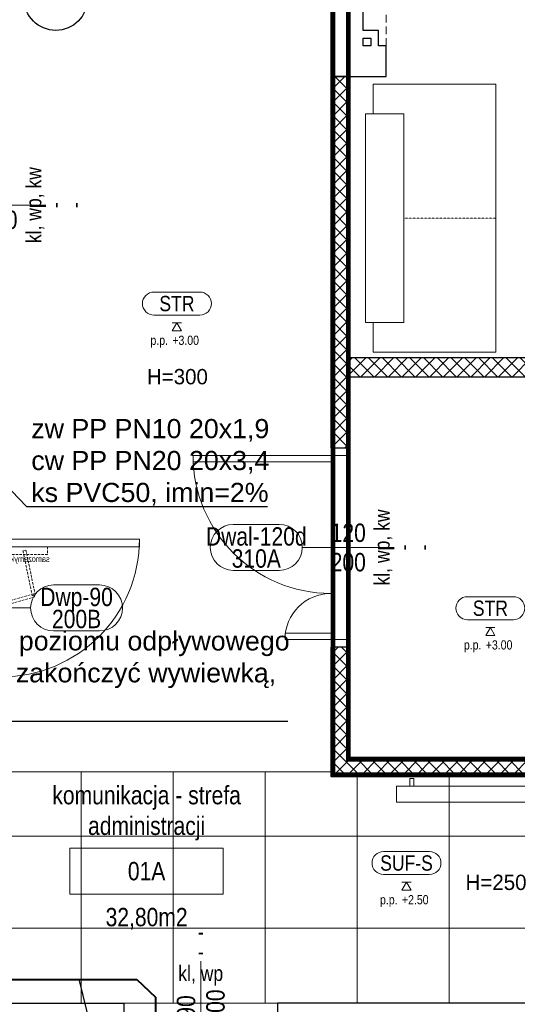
# Model space of a CAD drawing. Header units: millimetres. Extents: x -291747 to 77132, y 46721 to 203932.
# Tile 44 of 110: x 68064 to 68388, y 91063 to 91706. Entities that reach past the tile are written whole.
import ezdxf
from ezdxf.enums import TextEntityAlignment as Align

# ---------------------------------------------------------------- set-up
doc = ezdxf.new("R2010")
doc.units = ezdxf.units.MM
doc.header["$MEASUREMENT"] = 0
for name, pattern in [('xreff_LSN_szatnie_PW_rzuty_14$0$DASHED', [19.05, 12.7, -6.35]), ('xreff_LSN_szatnie_PW_rzuty_14$0$HIDDEN', [0.375, 0.25, -0.125]), ('xreff_LSN_szatnie_PW_rzuty_14$0$HIDDEN2', [4.7625, 3.175, -1.5875])]:
    doc.linetypes.add(name, pattern=pattern)
doc.layers.get('0').update_dxf_attribs({"lineweight": 9})
for name, color, linetype, lineweight in [('FL-xref', 250, 'Continuous', 9), ('FL_opisy_kanaliza', 1, 'Continuous', 25), ('FL_opisy_woda', 7, 'Continuous', 25), ('FL_Skropliny', 13, 'SKR_LINE', 40), ('xreff_LSN_szatnie_PW_rzuty_14$0$A drzwi aluminiowe', 8, 'Continuous', 9), ('xreff_LSN_szatnie_PW_rzuty_14$0$A drzwi płytowe', 252, 'Continuous', 9), ('xreff_LSN_szatnie_PW_rzuty_14$0$A drzwi samozamykacze', 252, 'Continuous', 9), ('xreff_LSN_szatnie_PW_rzuty_14$0$A hatch ściany', 252, 'Continuous', 9), ('xreff_LSN_szatnie_PW_rzuty_14$0$A opis', 252, 'Continuous', 9), ('xreff_LSN_szatnie_PW_rzuty_14$0$A opis pom', 252, 'Continuous', 9), ('xreff_LSN_szatnie_PW_rzuty_14$0$A opis pom pow', 252, 'Continuous', 9), ('xreff_LSN_szatnie_PW_rzuty_14$0$A opis stolarka', 252, 'Continuous', 9), ('xreff_LSN_szatnie_PW_rzuty_14$0$A opis stolarka NWD typ', 252, 'Continuous', 9), ('xreff_LSN_szatnie_PW_rzuty_14$0$A opis stolarka NWD wyposażenie', 252, 'Continuous', 9), ('xreff_LSN_szatnie_PW_rzuty_14$0$A opis technologia', 8, 'Continuous', 13), ('xreff_LSN_szatnie_PW_rzuty_14$0$A sufit', 252, 'Continuous', 9), ('xreff_LSN_szatnie_PW_rzuty_14$0$A sufit obrys', 252, 'Continuous', 9), ('xreff_LSN_szatnie_PW_rzuty_14$0$A sufit podwieszany opis', 8, 'Continuous', 13), ('xreff_LSN_szatnie_PW_rzuty_14$0$A widok wyżej', 252, 'xreff_LSN_szatnie_PW_rzuty_14$0$DASHED', 9), ('xreff_LSN_szatnie_PW_rzuty_14$0$A wyposazenie meblowe', 8, 'Continuous', 9), ('xreff_LSN_szatnie_PW_rzuty_14$0$A zakres', 252, 'Continuous', 9), ('xreff_LSN_szatnie_PW_rzuty_14$0$A-Wall', 252, 'Continuous', 9), ('xreff_LSN_szatnie_PW_rzuty_14$0$IS grzejniki', 8, 'Continuous', 9)]:
    doc.layers.add(name, color=color, linetype=linetype, lineweight=lineweight)
doc.layers.add('xreff_LSN_szatnie_PW_rzuty_14$0$A opis ppoż drzwi', color=252, linetype='Continuous', lineweight=9, transparency=0.25)
doc.styles.get("Standard").update_dxf_attribs({"font": 'arial.ttf'})
doc.styles.add('xreff_LSN_szatnie_PW_rzuty_14$0$Standard', font='txt')
doc.styles.add('xreff_LSN_szatnie_PW_rzuty_14$0$STYL ASA', font='ARIALN.TTF')
doc.linetypes.add('SKR_LINE', pattern='A,12.7,-5.08,["SKR",Standard,S=2.54,R=0,X=-2.54,Y=-1.27],-6.35', length=24.13)
doc.dimstyles.get("Standard").update_dxf_attribs({"dimtxt": 0.18, "dimasz": 0.18, "dimexe": 0.18, "dimexo": 0.0625, "dimgap": 0.09, "dimtad": 0, "dimtih": 1, "dimtoh": 1, "dimdec": 4, "dimzin": 0, "dimdsep": 46, "dimtxsty": 'Standard', "dimcen": 0.09, "dimadec": 0, "dimazin": 0, "dimtfac": 1, "dimtdec": 4, "dimtofl": 0, "dimtmove": 0, "dimatfit": 3, "dimfxl": 1, "dimtolj": 1, "dimtzin": 0, "dimarcsym": 0})
pattern_1 = [(45, (0, 0), (-4.49012806, 4.49012806), []), (135, (0, 0), (-4.49012806, -4.49012806), [])]

# ---------------------------------------------------------------- blocks, each defined once
blk = doc.blocks.new('xreff_LSN_szatnie_PW_rzuty_14$0$samozamykacz')
at = {"linetype": 'xreff_LSN_szatnie_PW_rzuty_14$0$HIDDEN2', "ltscale": 0.5}
for points in [[(10, -5), (60, -5), (60, 0), (10, 0)], [(25.86, -31.09), (34.04, -2.23), (35.96, -2.77), (27.78, -31.64)], [(0, -40), (0, -10), (-5, -10), (-5, -40)], [(-2.3, -24.02), (27.08, -30.11), (26.67, -32.07), (-2.7, -25.98)]]:
    blk.add_lwpolyline(points, close=True, dxfattribs=at)
at = {"insert": (1, -25), "char_height": 4, "attachment_point": 2, "rotation": 90, "style": 'xreff_LSN_szatnie_PW_rzuty_14$0$STYL ASA'}
blk.add_mtext_dynamic_manual_height_columns('\\pxqc;samozamykacz', width=75.7344, gutter_width=1, heights=[0], dxfattribs=at)
blk = doc.blocks.new('xreff_LSN_szatnie_PW_rzuty_14$0$iker plumm 2')
blk.add_lwpolyline([(-54.5, 60), (54.5, 60), (54.5, 85), (-54.5, 85)], close=True)
blk.add_lwpolyline([(-54.5, 80), (-70, 80), (-70, 0), (70, 0), (70, 80), (54.5, 80)])
at = {"linetype": 'xreff_LSN_szatnie_PW_rzuty_14$0$HIDDEN', "ltscale": 0.2}
blk.add_lwpolyline([(0, 60), (0, 0)], dxfattribs=at)
blk = doc.blocks.new('xreff_LSN_szatnie_PW_rzuty_14$0$ddtag_LEFT')
at = {"transparency": 33554687}
blk.add_lwpolyline([(-30, 0), (30, 0)], dxfattribs=at)
at = {"layer": 'xreff_LSN_szatnie_PW_rzuty_14$0$A opis stolarka NWD typ', "transparency": 33554687}
blk.add_lwpolyline([(-75, -15, -1), (-75, 15), (-45, 15, -1), (-45, -15)], format="xyb", close=True, dxfattribs=at)
at = {"ltscale": 0.1, "transparency": 33554687, "style": 'xreff_LSN_szatnie_PW_rzuty_14$0$STYL ASA'}
blk.add_attdef('DOORS:AKUSTYKA', text='', height=10, rotation=90, dxfattribs=at).set_placement((49, 0), align=Align.MIDDLE_CENTER)
blk.add_attdef('DOORS:SZEROKOŚĆ', text='', height=12, dxfattribs=at).set_placement((0, 0, 0), align=Align.BOTTOM_CENTER)
blk.add_attdef('DOORS:WYSOKOŚĆ', text='', height=12, dxfattribs=at).set_placement((0, -3.6, 0), align=Align.TOP_CENTER)
at = {"layer": 'xreff_LSN_szatnie_PW_rzuty_14$0$A opis ppoż drzwi', "ltscale": 0.1, "transparency": 33554687, "style": 'xreff_LSN_szatnie_PW_rzuty_14$0$STYL ASA'}
blk.add_attdef('DOORS:PPOŻ', text='', height=10, rotation=90, dxfattribs=at).set_placement((36, 0), align=Align.MIDDLE_CENTER)
at = {"layer": 'xreff_LSN_szatnie_PW_rzuty_14$0$A opis stolarka NWD typ', "ltscale": 0.1, "transparency": 33554687, "style": 'xreff_LSN_szatnie_PW_rzuty_14$0$STYL ASA'}
blk.add_attdef('DOORS:TYP', text='', height=12, dxfattribs=at).set_placement((-60, -2.4, 0), align=Align.BOTTOM_CENTER)
blk.add_attdef('DOORS:PODTYP', text='', height=12, dxfattribs=at).set_placement((-60, -1.2, 0), align=Align.TOP_CENTER)
at = {"layer": 'xreff_LSN_szatnie_PW_rzuty_14$0$A opis stolarka NWD wyposażenie', "ltscale": 0.1, "transparency": 33554687, "style": 'xreff_LSN_szatnie_PW_rzuty_14$0$STYL ASA'}
blk.add_attdef('DOORS:WYPOSAŻENIE', text='', height=10, rotation=90, dxfattribs=at).set_placement((22, 0), align=Align.MIDDLE_CENTER)
blk = doc.blocks.new('xreff_LSN_szatnie_PW_rzuty_14$0$ddtag_RIGHT')
at = {"transparency": 33554687}
blk.add_lwpolyline([(30, 0), (-30, 0)], dxfattribs=at)
at = {"layer": 'xreff_LSN_szatnie_PW_rzuty_14$0$A opis stolarka NWD typ', "transparency": 33554687}
blk.add_lwpolyline([(75, 15, -1), (75, -15), (45, -15, -1), (45, 15)], format="xyb", close=True, dxfattribs=at)
at = {"ltscale": 0.1, "transparency": 33554687, "style": 'xreff_LSN_szatnie_PW_rzuty_14$0$STYL ASA'}
blk.add_attdef('DOORS:AKUSTYKA', text='', height=10, rotation=90, dxfattribs=at).set_placement((-49, 0), align=Align.MIDDLE_CENTER)
blk.add_attdef('DOORS:SZEROKOŚĆ', text='', height=12, dxfattribs=at).set_placement((0, 0, 0), align=Align.BOTTOM_CENTER)
blk.add_attdef('DOORS:WYSOKOŚĆ', text='', height=12, dxfattribs=at).set_placement((0, -3.6, 0), align=Align.TOP_CENTER)
at = {"layer": 'xreff_LSN_szatnie_PW_rzuty_14$0$A opis ppoż drzwi', "ltscale": 0.1, "transparency": 33554687, "style": 'xreff_LSN_szatnie_PW_rzuty_14$0$STYL ASA'}
blk.add_attdef('DOORS:PPOŻ', text='', height=10, rotation=90, dxfattribs=at).set_placement((-36, 0), align=Align.MIDDLE_CENTER)
at = {"layer": 'xreff_LSN_szatnie_PW_rzuty_14$0$A opis stolarka NWD typ', "ltscale": 0.1, "transparency": 33554687, "style": 'xreff_LSN_szatnie_PW_rzuty_14$0$STYL ASA'}
blk.add_attdef('DOORS:TYP', text='', height=12, dxfattribs=at).set_placement((60, -2.4, 0), align=Align.BOTTOM_CENTER)
blk.add_attdef('DOORS:PODTYP', text='', height=12, dxfattribs=at).set_placement((60, -1.2, 0), align=Align.TOP_CENTER)
at = {"layer": 'xreff_LSN_szatnie_PW_rzuty_14$0$A opis stolarka NWD wyposażenie', "ltscale": 0.1, "transparency": 33554687, "style": 'xreff_LSN_szatnie_PW_rzuty_14$0$STYL ASA'}
blk.add_attdef('DOORS:WYPOSAŻENIE', text='', height=10, rotation=90, dxfattribs=at).set_placement((-22, 0), align=Align.MIDDLE_CENTER)
blk = doc.blocks.new('xreff_LSN_szatnie_PW_rzuty_14$0$środek')
blk.add_line((0, 0), (0, -10))
blk = doc.blocks.new('xreff_LSN_szatnie_PW_rzuty_14$0$ddtag_DOWN')
at = {"transparency": 33554687}
blk.add_lwpolyline([(0, -30), (0, 30)], dxfattribs=at)
at = {"layer": 'xreff_LSN_szatnie_PW_rzuty_14$0$A opis stolarka NWD typ', "transparency": 33554687}
blk.add_lwpolyline([(15, -75, -1), (-15, -75), (-15, -45, -1), (15, -45)], format="xyb", close=True, dxfattribs=at)
at = {"ltscale": 0.1, "transparency": 33554687, "style": 'xreff_LSN_szatnie_PW_rzuty_14$0$STYL ASA'}
blk.add_attdef('DOORS:SZEROKOŚĆ', text='', height=12, rotation=90, dxfattribs=at).set_placement((0, 0, 0), align=Align.BOTTOM_CENTER)
blk.add_attdef('DOORS:WYSOKOŚĆ', text='', height=12, rotation=90, dxfattribs=at).set_placement((3.6, 0, 0), align=Align.TOP_CENTER)
blk.add_attdef('DOORS:AKUSTYKA', text='', height=10, dxfattribs=at).set_placement((0, 49), align=Align.MIDDLE_CENTER)
at = {"layer": 'xreff_LSN_szatnie_PW_rzuty_14$0$A opis ppoż drzwi', "ltscale": 0.1, "transparency": 33554687, "style": 'xreff_LSN_szatnie_PW_rzuty_14$0$STYL ASA'}
blk.add_attdef('DOORS:PPOŻ', text='', height=10, dxfattribs=at).set_placement((0, 36), align=Align.MIDDLE_CENTER)
at = {"layer": 'xreff_LSN_szatnie_PW_rzuty_14$0$A opis stolarka NWD typ', "ltscale": 0.1, "transparency": 33554687, "style": 'xreff_LSN_szatnie_PW_rzuty_14$0$STYL ASA'}
blk.add_attdef('DOORS:PODTYP', text='', height=12, rotation=90, dxfattribs=at).set_placement((1.2, -60, 0), align=Align.TOP_CENTER)
blk.add_attdef('DOORS:TYP', text='', height=12, rotation=90, dxfattribs=at).set_placement((2.4, -60, 0), align=Align.BOTTOM_CENTER)
at = {"layer": 'xreff_LSN_szatnie_PW_rzuty_14$0$A opis stolarka NWD wyposażenie', "ltscale": 0.1, "transparency": 33554687, "style": 'xreff_LSN_szatnie_PW_rzuty_14$0$STYL ASA'}
blk.add_attdef('DOORS:WYPOSAŻENIE', text='', height=10, dxfattribs=at).set_placement((0, 22), align=Align.MIDDLE_CENTER)
blk = doc.blocks.new('xreff_LSN_szatnie_PW_rzuty_14$0$tag wn')
blk.add_lwpolyline([(-25, -7.5), (25, -7.5), (25, 7.5), (-25, 7.5)], close=True)
at = {"style": 'xreff_LSN_szatnie_PW_rzuty_14$0$STYL ASA'}
blk.add_attdef('ROOM:NO', text='', height=6, dxfattribs=at).set_placement((0, 0), align=Align.MIDDLE_CENTER)
at = {"layer": 'xreff_LSN_szatnie_PW_rzuty_14$0$A opis pom pow', "style": 'xreff_LSN_szatnie_PW_rzuty_14$0$STYL ASA'}
blk.add_attdef('ROOM:AREA', text='', height=6, dxfattribs=at).set_placement((0, -15), align=Align.MIDDLE_CENTER)
blk = doc.blocks.new('xreff_LSN_szatnie_PW_rzuty_14$0$metka')
blk.add_lwpolyline([(-15, -7.5), (15, -7.5, 0.414214), (22.5, 0), (22.5, 0, 0.414214), (15, 7.5), (-15, 7.5, 0.414214), (-22.5, 0), (-22.5, 0, 0.414214)], format="xyb", close=True)
at = {"style": 'xreff_LSN_szatnie_PW_rzuty_14$0$STYL ASA'}
blk.add_attdef('DETAIL:NO', text='', height=10, dxfattribs=at).set_placement((0, 0), align=Align.MIDDLE_CENTER)
blk = doc.blocks.new('xreff_LSN_szatnie_PW_rzuty_14$0$Anno_Elevation_Label_8')
at = {"color": 0, "linetype": 'ByBlock'}
blk.add_line((-0.05, 0), (0.05, 0), dxfattribs=at)
blk.add_lwpolyline([(0, 0), (-0.05, -0.087), (0.05, -0.087)], close=True, dxfattribs=at)
at = {"color": 0, "linetype": 'ByBlock', "style": 'xreff_LSN_szatnie_PW_rzuty_14$0$STYL ASA'}
blk.add_attdef('PREFIX', text='', height=0.1, dxfattribs=at).set_placement((-0.097, -0.241), align=Align.RIGHT)
for tag, p in [('ELEVATION', (-0.05, -0.241)), ('SUFFIX', (-0.05, -0.381))]:
    blk.add_attdef(tag, p, '', height=0.1, dxfattribs=at)
blk = doc.blocks.new('xreff_LSN_szatnie_PW_rzuty_14')
at = {"layer": 'xreff_LSN_szatnie_PW_rzuty_14$0$A hatch ściany', "linetype": 'Continuous', "lineweight": 9}
h = blk.add_hatch(dxfattribs=at)
h.set_pattern_fill('ANSI37', color=256, scale=2, style=0)
h.set_pattern_definition([(45, (0, 0), (-4.49012806, 4.49012806), []), (135, (0, 0), (-4.49012806, -4.49012806), [])])
h.paths.add_polyline_path([(68266.68, 91212.22), (68279.18, 91224.72), (68279.18, 91229.22), (68279.18, 91296.72), (68266.68, 91296.72), (68266.68, 91229.22)], flags=0)
h.paths.add_polyline_path([(68266.68, 91426.72), (68279.18, 91426.72), (68279.18, 91473.22), (68276.06, 91477.39), (68266.68, 91473.22)], flags=0)
h.paths.add_polyline_path([(68266.68, 91473.22), (68276.06, 91477.39), (68279.18, 91485.72), (68279.18, 91507.22), (68279.18, 91522.22), (68266.68, 91522.22), (68266.68, 91507.22)], flags=0)
h.paths.add_polyline_path([(68266.68, 91522.22), (68279.18, 91522.22), (68279.18, 91669.22), (68266.68, 91669.22)], flags=0)
h = blk.add_hatch(dxfattribs=at)
h.set_pattern_fill('ANSI37', color=256, scale=2, style=0)
h.set_pattern_definition(pattern_1)
h.paths.add_polyline_path([(68279.18, 91485.72), (68276.06, 91477.39), (68279.18, 91473.22), (68408.68, 91473.22), (68417.68, 91473.22), (68417.68, 91485.72), (68408.68, 91485.72)], flags=0)
h.paths.add_polyline_path([(68517.68, 91485.72), (68517.68, 91473.22), (68596.68, 91473.22), (68596.68, 91485.72)], flags=0)
h = blk.add_hatch(dxfattribs=at)
h.set_pattern_fill('ANSI37', color=256, scale=2, style=0)
h.set_pattern_definition(pattern_1)
h.paths.add_polyline_path([(68279.18, 91224.72), (68266.68, 91212.22), (68427.68, 91212.22), (68427.68, 91224.72)], flags=0)
h.paths.add_polyline_path([(68427.68, 91224.72), (68427.68, 91212.22), (68527.68, 91212.22), (68527.68, 91224.72)], flags=0)
at = {"layer": 'xreff_LSN_szatnie_PW_rzuty_14$0$A drzwi aluminiowe', "linetype": 'Continuous', "lineweight": 9, "ltscale": 0.2}
for points in [[(68279.18, 91421.72), (68279.18, 91426.72), (68266.68, 91426.72), (68266.68, 91421.72)], [(68279.18, 91301.72), (68279.18, 91296.72), (68266.68, 91296.72), (68266.68, 91301.72)]]:
    blk.add_lwpolyline(points, close=True, dxfattribs=at)
at = {"layer": 'xreff_LSN_szatnie_PW_rzuty_14$0$A drzwi aluminiowe', "linetype": 'Continuous', "lineweight": 9}
for points in [[(68266.68, 91421.72), (68266.68, 91417.72), (68176.68, 91417.72), (68176.68, 91421.72)], [(68236.68, 91301.72), (68236.68, 91305.72), (68266.68, 91305.72), (68266.68, 91301.72)]]:
    blk.add_lwpolyline(points, close=True, dxfattribs=at)
at = {"layer": 'xreff_LSN_szatnie_PW_rzuty_14$0$A drzwi aluminiowe', "linetype": 'Continuous', "lineweight": 9, "ltscale": 0.2, "extrusion": (0, 0, -1)}
blk.add_arc((-68266.68, 91421.72), 90, 270, 0, dxfattribs=at)
at = {"layer": 'xreff_LSN_szatnie_PW_rzuty_14$0$A drzwi aluminiowe', "linetype": 'Continuous', "lineweight": 9, "ltscale": 0.2}
blk.add_arc((68266.68, 91301.72), 30, 90, 180, dxfattribs=at)
at = {"layer": 'xreff_LSN_szatnie_PW_rzuty_14$0$A drzwi płytowe', "linetype": 'Continuous', "lineweight": 9}
blk.add_lwpolyline([(68051.68, 91367.22), (68051.68, 91362.22), (68141.68, 91362.22), (68141.68, 91367.22)], close=True, dxfattribs=at)
at = {"layer": 'xreff_LSN_szatnie_PW_rzuty_14$0$A drzwi płytowe', "linetype": 'Continuous', "lineweight": 9, "ltscale": 0.2}
blk.add_arc((68051.68, 91367.22), 90, 270, 0, dxfattribs=at)
at = {"layer": 'xreff_LSN_szatnie_PW_rzuty_14$0$A sufit', "linetype": 'Continuous', "lineweight": 9}
for p, q in [((68103.68, 91064.22), (68103.68, 91215.22)), ((68163.68, 91064.22), (68163.68, 91215.22)), ((68223.68, 91064.22), (68223.68, 91215.22)), ((68283.68, 91064.22), (68283.68, 91212.22)), ((68343.68, 91064.22), (68343.68, 91212.22)), ((67461.68, 91173.22), (68634.68, 91173.22)), ((67461.68, 91113.22), (68634.68, 91113.22))]:
    blk.add_line(p, q, dxfattribs=at)
at = {"layer": 'xreff_LSN_szatnie_PW_rzuty_14$0$A sufit obrys'}
blk.add_lwpolyline([(68266.68, 91215.22), (68060.68, 91215.22), (68060.68, 91215.22), (67461.68, 91215.22), (67461.68, 91064.22), (68634.68, 91064.22), (68634.68, 91212.22), (68266.68, 91212.22)], close=True, dxfattribs=at)
at = {"layer": 'xreff_LSN_szatnie_PW_rzuty_14$0$A widok wyżej', "linetype": 'xreff_LSN_szatnie_PW_rzuty_14$0$DASHED', "lineweight": 9, "ltscale": 0.2}
blk.add_line((68231.68, 91064.22), (68131.68, 91064.22), dxfattribs=at)
at = {"layer": 'xreff_LSN_szatnie_PW_rzuty_14$0$A widok wyżej', "ltscale": 0.4}
blk.add_lwpolyline([(68302.68, 91689.22), (68302.68, 91789.22), (68287.68, 91789.22)], dxfattribs=at)
at = {"layer": 'xreff_LSN_szatnie_PW_rzuty_14$0$A zakres', "linetype": 'xreff_LSN_szatnie_PW_rzuty_14$0$DASHED', "transparency": 33554623, "const_width": 3}
for points in [[(67456.18, 92016.22), (67456.18, 90654.22), (68641.68, 90654.22), (68641.68, 91213.47), (68267.93, 91213.47), (68267.93, 91484.47), (68267.93, 91484.47), (68267.93, 92016.22)], [(68277.93, 92016.22), (68277.93, 91474.47), (68277.93, 91474.47), (68277.93, 91223.47), (68661.68, 91223.47), (68661.68, 90654.22), (70445.68, 90654.22), (70445.68, 91263.97), (70078.68, 91263.97), (70078.68, 91463.22), (69842.68, 91463.22), (69842.68, 92016.22)]]:
    blk.add_lwpolyline(points, close=True, dxfattribs=at)
at = {"layer": 'xreff_LSN_szatnie_PW_rzuty_14$0$A-Wall', "linetype": 'Continuous', "lineweight": 25}
for p, q in [((68266.68, 91669.22), (68266.68, 91953.22)), ((68287.68, 91699.22), (68287.68, 91953.22)), ((68297.68, 91699.22), (68287.68, 91699.22)), ((68297.68, 91689.22), (68297.68, 91699.22)), ((68287.68, 91689.22), (68287.68, 91694.22)), ((68287.68, 91694.22), (68292.68, 91694.22)), ((68292.68, 91689.22), (68287.68, 91689.22)), ((68292.68, 91694.22), (68292.68, 91689.22)), ((68302.68, 91689.22), (68297.68, 91689.22)), ((68302.68, 91669.22), (68302.68, 91689.22)), ((68266.68, 91669.22), (68279.18, 91669.22)), ((68279.18, 91669.22), (68266.68, 91669.22)), ((68266.68, 91426.72), (68266.68, 91669.22)), ((68279.18, 91669.22), (68302.68, 91669.22)), ((68279.18, 91485.72), (68279.18, 91669.22)), ((68279.18, 91485.72), (68417.68, 91485.72)), ((68279.18, 91426.72), (68279.18, 91473.22)), ((68279.18, 91473.22), (68417.68, 91473.22)), ((68266.68, 91426.72), (68279.18, 91426.72)), ((68266.68, 91212.22), (68266.68, 91296.72)), ((68279.18, 91296.72), (68266.68, 91296.72)), ((68279.18, 91224.72), (68279.18, 91296.72)), ((68279.18, 91224.72), (68527.68, 91224.72)), ((68266.68, 91212.22), (68527.68, 91212.22)), ((67907.68, 91064.22), (68131.68, 91064.22)), ((68131.68, 91049.22), (68131.68, 91064.22)), ((68231.68, 91064.22), (68231.68, 91049.22)), ((68396.68, 91064.22), (68231.68, 91064.22))]:
    blk.add_line(p, q, dxfattribs=at)
at = {"layer": 'xreff_LSN_szatnie_PW_rzuty_14$0$IS grzejniki'}
for p, q in [((68318.11, 91205.97), (68318.11, 91210.97)), ((68318.11, 91210.97), (68320.61, 91210.97)), ((68320.61, 91210.97), (68320.61, 91205.97)), ((68409.36, 91205.97), (68309.36, 91205.97)), ((68309.36, 91205.97), (68309.36, 91195.47)), ((68309.36, 91195.47), (68409.36, 91195.47))]:
    blk.add_line(p, q, dxfattribs=at)
at = {"layer": 'xreff_LSN_szatnie_PW_rzuty_14$0$A drzwi aluminiowe', "linetype": 'Continuous', "lineweight": 9, "ltscale": 0.2, "extrusion": (0, 0, -1), "zscale": -1, "rotation": 270}
blk.add_blockref('xreff_LSN_szatnie_PW_rzuty_14$0$środek', (-68272.93, 91361.72), dxfattribs=at)
at = {"layer": 'xreff_LSN_szatnie_PW_rzuty_14$0$A drzwi płytowe', "linetype": 'Continuous', "lineweight": 9, "ltscale": 0.2, "rotation": 180}
blk.add_blockref('xreff_LSN_szatnie_PW_rzuty_14$0$środek', (68181.68, 91056.72), dxfattribs=at)
at = {"layer": 'xreff_LSN_szatnie_PW_rzuty_14$0$A drzwi samozamykacze', "xscale": -1, "rotation": 90.00000000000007}
blk.add_blockref('xreff_LSN_szatnie_PW_rzuty_14$0$samozamykacz', (68041.68, 91357.22), dxfattribs=at)
at = {"layer": 'xreff_LSN_szatnie_PW_rzuty_14$0$A opis pom', "linetype": 'Continuous', "lineweight": 9, "xscale": 2, "yscale": 2, "zscale": 2}
blk.add_blockref('xreff_LSN_szatnie_PW_rzuty_14$0$tag wn', (68146.37, 91150.42), dxfattribs=at).add_auto_attribs({'ROOM:NO': '01A', 'ROOM:AREA': '32,80m2'})
at = {"layer": 'xreff_LSN_szatnie_PW_rzuty_14$0$A opis stolarka', "linetype": 'Continuous', "lineweight": 9}
ref = blk.add_blockref('xreff_LSN_szatnie_PW_rzuty_14$0$ddtag_LEFT', (68050.68, 91585.22), dxfattribs=at)
ref.add_attrib('DOORS:WYPOSAŻENIE', 'kl, wp, kw', dxfattribs={"layer": 'xreff_LSN_szatnie_PW_rzuty_14$0$A opis stolarka NWD wyposażenie', "ltscale": 0.1, "height": 10, "rotation": 90, "style": 'xreff_LSN_szatnie_PW_rzuty_14$0$STYL ASA'}).set_placement((68072.68, 91585.22), align=Align.MIDDLE_CENTER)
ref.add_attrib('DOORS:TYP', 'Dwp-90', dxfattribs={"layer": 'xreff_LSN_szatnie_PW_rzuty_14$0$A opis stolarka NWD typ', "ltscale": 0.1, "height": 12, "style": 'xreff_LSN_szatnie_PW_rzuty_14$0$STYL ASA'}).set_placement((67990.68, 91582.82, 0), align=Align.BOTTOM_CENTER)
ref.add_attrib('DOORS:PODTYP', '110A', dxfattribs={"layer": 'xreff_LSN_szatnie_PW_rzuty_14$0$A opis stolarka NWD typ', "ltscale": 0.1, "height": 12, "style": 'xreff_LSN_szatnie_PW_rzuty_14$0$STYL ASA'}).set_placement((67990.68, 91584.02, 0), align=Align.TOP_CENTER)
ref.add_attrib('DOORS:SZEROKOŚĆ', '90', dxfattribs={"layer": '0', "ltscale": 0.1, "height": 12, "style": 'xreff_LSN_szatnie_PW_rzuty_14$0$STYL ASA'}).set_placement((68050.68, 91585.22, 0), align=Align.BOTTOM_CENTER)
ref.add_attrib('DOORS:WYSOKOŚĆ', '200', dxfattribs={"layer": '0', "ltscale": 0.1, "height": 12, "style": 'xreff_LSN_szatnie_PW_rzuty_14$0$STYL ASA'}).set_placement((68050.68, 91581.62, 0), align=Align.TOP_CENTER)
ref.add_attrib('DOORS:PPOŻ', '-', dxfattribs={"layer": 'xreff_LSN_szatnie_PW_rzuty_14$0$A opis ppoż drzwi', "ltscale": 0.1, "height": 10, "rotation": 90, "style": 'xreff_LSN_szatnie_PW_rzuty_14$0$STYL ASA'}).set_placement((68086.68, 91585.22), align=Align.MIDDLE_CENTER)
ref.add_attrib('DOORS:AKUSTYKA', '-', dxfattribs={"layer": '0', "ltscale": 0.1, "height": 10, "rotation": 90, "style": 'xreff_LSN_szatnie_PW_rzuty_14$0$STYL ASA'}).set_placement((68099.68, 91585.22), align=Align.MIDDLE_CENTER)
ref = blk.add_blockref('xreff_LSN_szatnie_PW_rzuty_14$0$ddtag_LEFT', (68277.93, 91361.72), dxfattribs=at)
ref.add_attrib('DOORS:WYPOSAŻENIE', 'kl, wp, kw', dxfattribs={"layer": 'xreff_LSN_szatnie_PW_rzuty_14$0$A opis stolarka NWD wyposażenie', "ltscale": 0.1, "height": 10, "rotation": 90, "style": 'xreff_LSN_szatnie_PW_rzuty_14$0$STYL ASA'}).set_placement((68299.93, 91361.72), align=Align.MIDDLE_CENTER)
ref.add_attrib('DOORS:TYP', 'Dwal-120d', dxfattribs={"layer": 'xreff_LSN_szatnie_PW_rzuty_14$0$A opis stolarka NWD typ', "ltscale": 0.1, "height": 12, "style": 'xreff_LSN_szatnie_PW_rzuty_14$0$STYL ASA'}).set_placement((68217.93, 91359.32, 0), align=Align.BOTTOM_CENTER)
ref.add_attrib('DOORS:PODTYP', '310A', dxfattribs={"layer": 'xreff_LSN_szatnie_PW_rzuty_14$0$A opis stolarka NWD typ', "ltscale": 0.1, "height": 12, "style": 'xreff_LSN_szatnie_PW_rzuty_14$0$STYL ASA'}).set_placement((68217.93, 91360.52, 0), align=Align.TOP_CENTER)
ref.add_attrib('DOORS:SZEROKOŚĆ', '120', dxfattribs={"layer": '0', "ltscale": 0.1, "height": 12, "style": 'xreff_LSN_szatnie_PW_rzuty_14$0$STYL ASA'}).set_placement((68277.93, 91361.72, 0), align=Align.BOTTOM_CENTER)
ref.add_attrib('DOORS:WYSOKOŚĆ', '200', dxfattribs={"layer": '0', "ltscale": 0.1, "height": 12, "style": 'xreff_LSN_szatnie_PW_rzuty_14$0$STYL ASA'}).set_placement((68277.93, 91358.12, 0), align=Align.TOP_CENTER)
ref.add_attrib('DOORS:PPOŻ', '-', dxfattribs={"layer": 'xreff_LSN_szatnie_PW_rzuty_14$0$A opis ppoż drzwi', "ltscale": 0.1, "height": 10, "rotation": 90, "style": 'xreff_LSN_szatnie_PW_rzuty_14$0$STYL ASA'}).set_placement((68313.93, 91361.72), align=Align.MIDDLE_CENTER)
ref.add_attrib('DOORS:AKUSTYKA', '-', dxfattribs={"layer": '0', "ltscale": 0.1, "height": 10, "rotation": 90, "style": 'xreff_LSN_szatnie_PW_rzuty_14$0$STYL ASA'}).set_placement((68326.93, 91361.72), align=Align.MIDDLE_CENTER)
ref = blk.add_blockref('xreff_LSN_szatnie_PW_rzuty_14$0$ddtag_RIGHT', (68040.68, 91322.22), dxfattribs=at)
ref.add_attrib('DOORS:AKUSTYKA', '-', dxfattribs={"layer": '0', "ltscale": 0.1, "height": 10, "rotation": 90, "style": 'xreff_LSN_szatnie_PW_rzuty_14$0$STYL ASA'}).set_placement((67991.68, 91322.22), align=Align.MIDDLE_CENTER)
ref.add_attrib('DOORS:PPOŻ', '-', dxfattribs={"layer": 'xreff_LSN_szatnie_PW_rzuty_14$0$A opis ppoż drzwi', "ltscale": 0.1, "height": 10, "rotation": 90, "style": 'xreff_LSN_szatnie_PW_rzuty_14$0$STYL ASA'}).set_placement((68004.68, 91322.22), align=Align.MIDDLE_CENTER)
ref.add_attrib('DOORS:WYSOKOŚĆ', '200', dxfattribs={"layer": '0', "ltscale": 0.1, "height": 12, "style": 'xreff_LSN_szatnie_PW_rzuty_14$0$STYL ASA'}).set_placement((68040.68, 91318.62, 0), align=Align.TOP_CENTER)
ref.add_attrib('DOORS:SZEROKOŚĆ', '90', dxfattribs={"layer": '0', "ltscale": 0.1, "height": 12, "style": 'xreff_LSN_szatnie_PW_rzuty_14$0$STYL ASA'}).set_placement((68040.68, 91322.22, 0), align=Align.BOTTOM_CENTER)
ref.add_attrib('DOORS:PODTYP', '200B', dxfattribs={"layer": 'xreff_LSN_szatnie_PW_rzuty_14$0$A opis stolarka NWD typ', "ltscale": 0.1, "height": 12, "style": 'xreff_LSN_szatnie_PW_rzuty_14$0$STYL ASA'}).set_placement((68100.68, 91321.02, 0), align=Align.TOP_CENTER)
ref.add_attrib('DOORS:TYP', 'Dwp-90', dxfattribs={"layer": 'xreff_LSN_szatnie_PW_rzuty_14$0$A opis stolarka NWD typ', "ltscale": 0.1, "height": 12, "style": 'xreff_LSN_szatnie_PW_rzuty_14$0$STYL ASA'}).set_placement((68100.68, 91319.82, 0), align=Align.BOTTOM_CENTER)
ref.add_attrib('DOORS:WYPOSAŻENIE', 'sz, kl, wp', dxfattribs={"layer": 'xreff_LSN_szatnie_PW_rzuty_14$0$A opis stolarka NWD wyposażenie', "ltscale": 0.1, "height": 10, "rotation": 90, "style": 'xreff_LSN_szatnie_PW_rzuty_14$0$STYL ASA'}).set_placement((68018.68, 91322.22), align=Align.MIDDLE_CENTER)
ref = blk.add_blockref('xreff_LSN_szatnie_PW_rzuty_14$0$ddtag_DOWN', (68181.68, 91061.72), dxfattribs=at)
ref.add_attrib('DOORS:AKUSTYKA', '-', dxfattribs={"layer": '0', "ltscale": 0.1, "height": 10, "style": 'xreff_LSN_szatnie_PW_rzuty_14$0$STYL ASA'}).set_placement((68181.68, 91110.72), align=Align.MIDDLE_CENTER)
ref.add_attrib('DOORS:PPOŻ', '-', dxfattribs={"layer": 'xreff_LSN_szatnie_PW_rzuty_14$0$A opis ppoż drzwi', "ltscale": 0.1, "height": 10, "style": 'xreff_LSN_szatnie_PW_rzuty_14$0$STYL ASA'}).set_placement((68181.68, 91097.72), align=Align.MIDDLE_CENTER)
ref.add_attrib('DOORS:WYSOKOŚĆ', '200', dxfattribs={"layer": '0', "ltscale": 0.1, "height": 12, "rotation": 90, "style": 'xreff_LSN_szatnie_PW_rzuty_14$0$STYL ASA'}).set_placement((68185.28, 91061.72, 0), align=Align.TOP_CENTER)
ref.add_attrib('DOORS:SZEROKOŚĆ', '90', dxfattribs={"layer": '0', "ltscale": 0.1, "height": 12, "rotation": 90, "style": 'xreff_LSN_szatnie_PW_rzuty_14$0$STYL ASA'}).set_placement((68181.68, 91061.72, 0), align=Align.BOTTOM_CENTER)
ref.add_attrib('DOORS:PODTYP', '100A', dxfattribs={"layer": 'xreff_LSN_szatnie_PW_rzuty_14$0$A opis stolarka NWD typ', "ltscale": 0.1, "height": 12, "rotation": 90, "style": 'xreff_LSN_szatnie_PW_rzuty_14$0$STYL ASA'}).set_placement((68182.88, 91001.72, 0), align=Align.TOP_CENTER)
ref.add_attrib('DOORS:TYP', 'Dwp-90', dxfattribs={"layer": 'xreff_LSN_szatnie_PW_rzuty_14$0$A opis stolarka NWD typ', "ltscale": 0.1, "height": 12, "rotation": 90, "style": 'xreff_LSN_szatnie_PW_rzuty_14$0$STYL ASA'}).set_placement((68184.08, 91001.72, 0), align=Align.BOTTOM_CENTER)
ref.add_attrib('DOORS:WYPOSAŻENIE', 'kl, wp', dxfattribs={"layer": 'xreff_LSN_szatnie_PW_rzuty_14$0$A opis stolarka NWD wyposażenie', "ltscale": 0.1, "height": 10, "style": 'xreff_LSN_szatnie_PW_rzuty_14$0$STYL ASA'}).set_placement((68181.68, 91083.72), align=Align.MIDDLE_CENTER)
at = {"layer": 'xreff_LSN_szatnie_PW_rzuty_14$0$A sufit podwieszany opis', "linetype": 'Continuous', "lineweight": 13}
for p, values in [((68166.15, 91520.95), {'DETAIL:NO': 'STR'}), ((68370.65, 91322.07), {'DETAIL:NO': 'STR'}), ((68315.93, 91155.72), {'DETAIL:NO': 'SUF-S'})]:
    blk.add_blockref('xreff_LSN_szatnie_PW_rzuty_14$0$metka', p, dxfattribs=at).add_auto_attribs(values)
at = {"layer": 'xreff_LSN_szatnie_PW_rzuty_14$0$A sufit podwieszany opis', "linetype": 'Continuous', "lineweight": 13, "xscale": 60, "yscale": 60, "zscale": 60}
for p, values in [((68166.15, 91508.45, 300), {'PREFIX': 'p.p.', 'ELEVATION': '+3.00'}), ((68370.65, 91309.57, 300), {'PREFIX': 'p.p.', 'ELEVATION': '+3.00'}), ((68315.93, 91143.22, 250), {'PREFIX': 'p.p.', 'ELEVATION': '+2.50'})]:
    blk.add_blockref('xreff_LSN_szatnie_PW_rzuty_14$0$Anno_Elevation_Label_8', p, dxfattribs=at).add_auto_attribs(values)
at = {"layer": 'xreff_LSN_szatnie_PW_rzuty_14$0$A wyposazenie meblowe', "xscale": 1.25, "rotation": 90}
blk.add_blockref('xreff_LSN_szatnie_PW_rzuty_14$0$iker plumm 2', (68374.18, 91576.72), dxfattribs=at)
at = {"layer": 'xreff_LSN_szatnie_PW_rzuty_14$0$A opis', "linetype": 'Continuous', "lineweight": 9, "char_height": 10, "attachment_point": 5, "style": 'xreff_LSN_szatnie_PW_rzuty_14$0$Standard'}
for s, insert in [('\\A1;\\pxqc;H=300', (68166.46, 91473.16)), ('\\A1;\\pxqc;H=250', (68374.34, 91143.03))]:
    blk.add_mtext_dynamic_manual_height_columns(s, width=72.7481, gutter_width=1, heights=[0], dxfattribs=dict(at, insert=insert))
at = {"layer": 'xreff_LSN_szatnie_PW_rzuty_14$0$A opis technologia', "char_height": 12, "attachment_point": 8, "style": 'xreff_LSN_szatnie_PW_rzuty_14$0$STYL ASA'}
for s, width, insert in [('strefa buforowa administracyjno-szatniowa', 120.4478, (68487.21, 91387.51)), ('komunikacja - strefa administracji', 147.8882, (68146.37, 91170.42))]:
    blk.add_mtext_dynamic_manual_height_columns(s, width=width, gutter_width=1, heights=[0], dxfattribs=dict(at, insert=insert))

msp = doc.modelspace()

# ---------------------------------------------------------------- block references
at = {"layer": 'FL-xref'}
msp.add_blockref('xreff_LSN_szatnie_PW_rzuty_14', (0, 0), dxfattribs=at)

# ---------------------------------------------------------------- next in the draw order: linework, layer by layer
at = {"layer": 'FL_opisy_kanaliza'}
msp.add_circle((68087.12, 91719.92), 20.64, dxfattribs=at)
at = {"layer": 'FL_Skropliny'}
for p, q in [((68034.89, 91079.76), (68140.04, 91079.76)), ((68140.04, 91079.76), (68152.21, 91068.16)), ((68152.21, 91068.16), (68152.21, 91049.22))]:
    msp.add_line(p, q, dxfattribs=at)

# ---------------------------------------------------------------- next in the draw order: texts
at = {"layer": 'FL_opisy_woda', "char_height": 12.5, "attachment_point": 7}
for s, insert in [('zw PP PN10 20x1,9\\Pcw PP PN20 20x3,4\\Pks PVC50, imin=2%\\P', (68071.15, 91389.07)), ('wyprowadzić nowy pion PVC 110, od poziomu odpływowego\\Pw piwnicy, wyprowadzic ponad dach, zakończyć wywiewką,\\P zapewnić dostęp rewizyjny ', (67770.89, 91249.03))]:
    msp.add_mtext(s, dxfattribs=dict(at, insert=insert))

# ---------------------------------------------------------------- next in the draw order: leaders
at = {"layer": 'FL_opisy_woda', "annotation_type": 0, "has_hookline": 1, "hookline_direction": 0}
for points, text_width in [([(68013.17, 91445.79), (68068.02, 91388.44), (68070.52, 91388.44)], 154.06), ([(67678.56, 91365.56), (67767.77, 91248.41), (67770.27, 91248.41)], 467.69), ([(68102.17, 91079.91), (68148.61, 90888.73), (68151.11, 90888.73)], 372.21)]:
    msp.add_leader(points, dimstyle='Standard', override={"dimtxt": 2.5, "dimasz": 2.5, "dimexe": 1.25, "dimexo": 0.625, "dimgap": 0.625, "dimtad": 1, "dimtih": 0, "dimtoh": 0, "dimdec": 2, "dimzin": 8, "dimdsep": 44, "dimcen": 2.5, "dimtdec": 2, "dimtofl": 1, "dimldrblk": 'None', "dimtolj": 0, "dimtzin": 8}, dxfattribs=dict(at, text_width=text_width))

doc.saveas('drawing.dxf')
